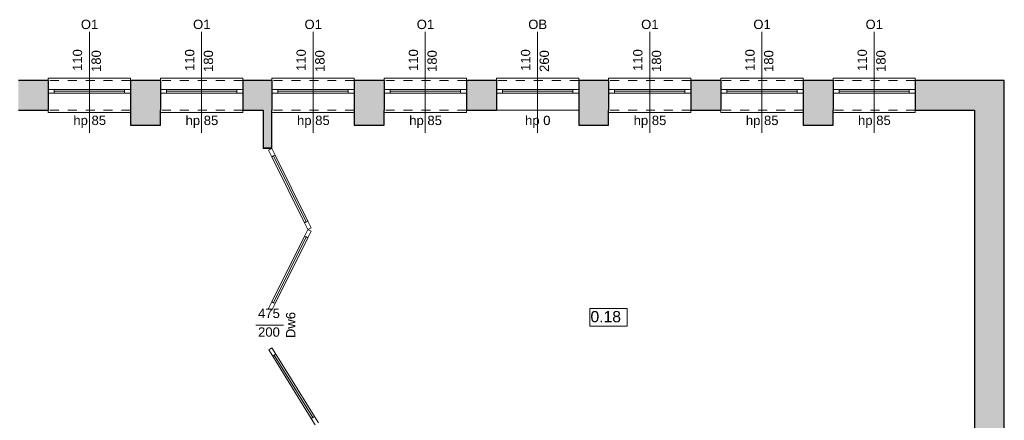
# Model space of a CAD drawing. Header units: centimetres. Extents: x -25572 to 23555, y -2435 to 15405.
# Tile 120 of 134: x 9625 to 10941, y 8302 to 8838. Entities that reach past the tile are written whole.
import ezdxf

# ---------------------------------------------------------------- set-up
doc = ezdxf.new("R2010")
doc.units = ezdxf.units.CM
doc.header["$MEASUREMENT"] = 0
doc.linetypes.add('Przerywana', pattern=[24, 12, -12])
for name, color, linetype, lineweight in [('Nowe_210-A Pomieszczenia_Nr_pióra__41', 7, 'Continuous', 15), ('Nowe_220-A Ściany_Nr_pióra__19', 255, 'Continuous', 0), ('Nowe_220-A Ściany_Nr_pióra__23', 7, 'Continuous', 15), ('Nowe_220-A Ściany_Nr_pióra__27', 7, 'Continuous', 25), ('Nowe_220-A Ściany_Nr_pióra__3', 7, 'Continuous', 13), ('Nowe_220-A Ściany_Nr_pióra__7', 7, 'Continuous', 13)]:
    doc.layers.add(name, color=color, linetype=linetype, lineweight=lineweight)
doc.layers.add('Nowe_220-A Ściany_Nr_pióra__45', color=7, linetype='Continuous', lineweight=15, true_color=0x40a5ff)
doc.styles.add('STYL_AUTOMATYCZNY_6', font='arial.ttf')

msp = doc.modelspace()

# ---------------------------------------------------------------- hatches: boundary and pattern name
at = {"layer": 'Nowe_220-A Ściany_Nr_pióra__19', "linetype": 'Continuous', "lineweight": 0}
for points in [[(9623.4, 8744.7), (9623.4, 8739.7), (9623.4, 8716.7), (9663.4, 8716.7), (9663.4, 8756.7), (9623.4, 8756.7)], [(9773.4, 8756.7), (9773.4, 8716.7), (9813.4, 8716.7), (9813.4, 8756.7)], [(9923.4, 8756.7), (9923.4, 8716.7), (9962.4, 8716.7), (9962.4, 8756.7)], [(10072.4, 8756.7), (10072.4, 8716.7), (10112.4, 8716.7), (10112.4, 8756.7)], [(10222.4, 8716.7), (10262.4, 8716.7), (10262.4, 8739.7), (10262.4, 8744.7), (10262.4, 8756.7), (10222.4, 8756.7)], [(10372.4, 8744.7), (10372.4, 8739.7), (10372.4, 8716.7), (10412.4, 8716.7), (10412.4, 8756.7), (10372.4, 8756.7)], [(10522.4, 8756.7), (10522.4, 8716.7), (10562.4, 8716.7), (10562.4, 8756.7)], [(10672.4, 8756.7), (10672.4, 8716.7), (10712.4, 8716.7), (10712.4, 8756.7)], [(10901.4, 8756.7), (10822.4, 8756.7), (10822.4, 8716.7), (10901.4, 8716.7)], [(10901.4, 8716.7), (10941.4, 8756.7), (10901.4, 8756.7)], [(10901.4, 8716.7), (10941.4, 8716.7), (10941.4, 8756.7)], [(9773.4, 8716.7), (9773.4, 8696.7), (9813.4, 8696.7), (9813.4, 8716.7)], [(9950.4, 8716.7), (9950.4, 8666.7), (9962.4, 8666.7), (9962.4, 8716.7)], [(10072.4, 8716.7), (10072.4, 8696.7), (10112.4, 8696.7), (10112.4, 8716.7)], [(10372.4, 8716.7), (10372.4, 8696.7), (10412.4, 8696.7), (10412.4, 8716.7)], [(10672.4, 8716.7), (10672.4, 8696.7), (10712.4, 8696.7), (10712.4, 8716.7)], [(10901.4, 8716.7), (10901.4, 8139.7), (10941.4, 8139.7), (10941.4, 8716.7)]]:
    msp.add_hatch(color=255, dxfattribs=at).paths.add_polyline_path(points)

# ---------------------------------------------------------------- linework, layer by layer
at = {"layer": 'Nowe_210-A Pomieszczenia_Nr_pióra__41', "color": 7, "linetype": 'Continuous', "lineweight": 15}
for p, q in [((10387.4, 8451.7), (10437.4, 8451.7)), ((10387.4, 8428.1), (10387.4, 8451.7)), ((10437.4, 8451.7), (10437.4, 8428.1)), ((10437.4, 8428.1), (10387.4, 8428.1))]:
    msp.add_line(p, q, dxfattribs=at)
at = {"layer": 'Nowe_220-A Ściany_Nr_pióra__23', "color": 7, "linetype": 'Continuous', "lineweight": 15}
for p, q in [((9663.4, 8744.7), (9671.4, 8744.7)), ((9671.4, 8744.7), (9671.4, 8739.7)), ((9765.4, 8739.7), (9765.4, 8744.7)), ((9765.4, 8744.7), (9773.4, 8744.7)), ((9813.4, 8744.7), (9821.4, 8744.7)), ((9821.4, 8744.7), (9821.4, 8739.7)), ((9915.4, 8739.7), (9915.4, 8744.7)), ((9915.4, 8744.7), (9923.4, 8744.7)), ((9962.4, 8744.7), (9970.4, 8744.7)), ((9970.4, 8744.7), (9970.4, 8739.7)), ((10064.4, 8739.7), (10064.4, 8744.7)), ((10064.4, 8744.7), (10072.4, 8744.7)), ((10112.4, 8744.7), (10120.4, 8744.7)), ((10120.4, 8744.7), (10120.4, 8739.7)), ((10214.4, 8739.7), (10214.4, 8744.7)), ((10214.4, 8744.7), (10222.4, 8744.7)), ((10262.4, 8744.7), (10270.4, 8744.7)), ((10270.4, 8744.7), (10270.4, 8739.7)), ((10364.4, 8739.7), (10364.4, 8744.7)), ((10364.4, 8744.7), (10372.4, 8744.7)), ((10412.4, 8744.7), (10420.4, 8744.7)), ((10420.4, 8744.7), (10420.4, 8739.7)), ((10514.4, 8739.7), (10514.4, 8744.7)), ((10514.4, 8744.7), (10522.4, 8744.7)), ((10562.4, 8744.7), (10570.4, 8744.7)), ((10570.4, 8744.7), (10570.4, 8739.7)), ((10664.4, 8739.7), (10664.4, 8744.7)), ((10664.4, 8744.7), (10672.4, 8744.7)), ((10712.4, 8744.7), (10720.4, 8744.7)), ((10720.4, 8744.7), (10720.4, 8739.7)), ((10814.4, 8739.7), (10814.4, 8744.7)), ((10814.4, 8744.7), (10822.4, 8744.7)), ((9671.4, 8739.7), (9663.4, 8739.7)), ((9773.4, 8739.7), (9765.4, 8739.7)), ((9821.4, 8739.7), (9813.4, 8739.7)), ((9923.4, 8739.7), (9915.4, 8739.7)), ((9970.4, 8739.7), (9962.4, 8739.7)), ((10072.4, 8739.7), (10064.4, 8739.7)), ((10120.4, 8739.7), (10112.4, 8739.7)), ((10222.4, 8739.7), (10214.4, 8739.7)), ((10270.4, 8739.7), (10262.4, 8739.7)), ((10372.4, 8739.7), (10364.4, 8739.7)), ((10420.4, 8739.7), (10412.4, 8739.7)), ((10522.4, 8739.7), (10514.4, 8739.7)), ((10570.4, 8739.7), (10562.4, 8739.7)), ((10672.4, 8739.7), (10664.4, 8739.7)), ((10720.4, 8739.7), (10712.4, 8739.7)), ((10822.4, 8739.7), (10814.4, 8739.7)), ((9962.4, 8666.7), (9950.4, 8666.7)), ((9950.4, 8666.7), (9950.4, 8665.7)), ((9950.4, 8665.7), (9962.4, 8665.7)), ((9962.4, 8665.7), (9962.4, 8666.7))]:
    msp.add_line(p, q, dxfattribs=at)
at = {"layer": 'Nowe_220-A Ściany_Nr_pióra__27', "color": 7, "linetype": 'Continuous', "lineweight": 25}
for p, q in [((9663.4, 8756.7), (9663.4, 8744.7)), ((9663.4, 8756.7), (9663.4, 8744.7)), ((9773.4, 8756.7), (9773.4, 8744.7)), ((9773.4, 8756.7), (9773.4, 8744.7)), ((9813.4, 8756.7), (9813.4, 8744.7)), ((9813.4, 8756.7), (9813.4, 8744.7)), ((9923.4, 8756.7), (9923.4, 8744.7)), ((9923.4, 8756.7), (9923.4, 8744.7)), ((9962.4, 8756.7), (9962.4, 8744.7)), ((9962.4, 8756.7), (9962.4, 8744.7)), ((10072.4, 8756.7), (10072.4, 8744.7)), ((10072.4, 8756.7), (10072.4, 8744.7)), ((10112.4, 8756.7), (10112.4, 8744.7)), ((10112.4, 8756.7), (10112.4, 8744.7)), ((10222.4, 8756.7), (10222.4, 8744.7)), ((10222.4, 8756.7), (10222.4, 8744.7)), ((10262.4, 8756.7), (10262.4, 8744.7)), ((10262.4, 8756.7), (10262.4, 8744.7)), ((10372.4, 8756.7), (10372.4, 8744.7)), ((10372.4, 8756.7), (10372.4, 8744.7)), ((10412.4, 8756.7), (10412.4, 8744.7)), ((10412.4, 8756.7), (10412.4, 8744.7)), ((10522.4, 8756.7), (10522.4, 8744.7)), ((10522.4, 8756.7), (10522.4, 8744.7)), ((10562.4, 8756.7), (10562.4, 8744.7)), ((10562.4, 8756.7), (10562.4, 8744.7)), ((10672.4, 8756.7), (10672.4, 8744.7)), ((10672.4, 8756.7), (10672.4, 8744.7)), ((10712.4, 8756.7), (10712.4, 8744.7)), ((10712.4, 8756.7), (10712.4, 8744.7)), ((10822.4, 8756.7), (10822.4, 8744.7)), ((10822.4, 8756.7), (10822.4, 8744.7)), ((9663.4, 8744.7), (9663.4, 8739.7)), ((9663.4, 8744.7), (9663.4, 8739.7)), ((9663.4, 8744.7), (9663.4, 8739.7)), ((9773.4, 8744.7), (9773.4, 8739.7)), ((9773.4, 8744.7), (9773.4, 8739.7)), ((9773.4, 8744.7), (9773.4, 8739.7)), ((9813.4, 8744.7), (9813.4, 8739.7)), ((9813.4, 8744.7), (9813.4, 8739.7)), ((9813.4, 8744.7), (9813.4, 8739.7)), ((9923.4, 8744.7), (9923.4, 8739.7)), ((9923.4, 8744.7), (9923.4, 8739.7)), ((9923.4, 8744.7), (9923.4, 8739.7)), ((9962.4, 8744.7), (9962.4, 8739.7)), ((9962.4, 8744.7), (9962.4, 8739.7)), ((9962.4, 8744.7), (9962.4, 8739.7)), ((10072.4, 8744.7), (10072.4, 8739.7)), ((10072.4, 8744.7), (10072.4, 8739.7)), ((10072.4, 8744.7), (10072.4, 8739.7)), ((10112.4, 8744.7), (10112.4, 8739.7)), ((10112.4, 8744.7), (10112.4, 8739.7)), ((10112.4, 8744.7), (10112.4, 8739.7)), ((10222.4, 8744.7), (10222.4, 8739.7)), ((10222.4, 8744.7), (10222.4, 8739.7)), ((10222.4, 8744.7), (10222.4, 8739.7)), ((10262.4, 8744.7), (10262.4, 8739.7)), ((10262.4, 8744.7), (10262.4, 8739.7)), ((10262.4, 8744.7), (10262.4, 8739.7)), ((10372.4, 8744.7), (10372.4, 8739.7)), ((10372.4, 8744.7), (10372.4, 8739.7)), ((10372.4, 8744.7), (10372.4, 8739.7)), ((10412.4, 8744.7), (10412.4, 8739.7)), ((10412.4, 8744.7), (10412.4, 8739.7)), ((10412.4, 8744.7), (10412.4, 8739.7)), ((10522.4, 8744.7), (10522.4, 8739.7)), ((10522.4, 8744.7), (10522.4, 8739.7)), ((10522.4, 8744.7), (10522.4, 8739.7)), ((10562.4, 8744.7), (10562.4, 8739.7)), ((10562.4, 8744.7), (10562.4, 8739.7)), ((10562.4, 8744.7), (10562.4, 8739.7)), ((10672.4, 8744.7), (10672.4, 8739.7)), ((10672.4, 8744.7), (10672.4, 8739.7)), ((10672.4, 8744.7), (10672.4, 8739.7)), ((10712.4, 8744.7), (10712.4, 8739.7)), ((10712.4, 8744.7), (10712.4, 8739.7)), ((10712.4, 8744.7), (10712.4, 8739.7)), ((10822.4, 8744.7), (10822.4, 8739.7)), ((10822.4, 8744.7), (10822.4, 8739.7)), ((10822.4, 8744.7), (10822.4, 8739.7)), ((9663.4, 8739.7), (9663.4, 8716.7)), ((9663.4, 8739.7), (9663.4, 8716.7)), ((9773.4, 8739.7), (9773.4, 8716.7)), ((9773.4, 8739.7), (9773.4, 8716.7)), ((9813.4, 8739.7), (9813.4, 8716.7)), ((9813.4, 8739.7), (9813.4, 8716.7)), ((9923.4, 8739.7), (9923.4, 8716.7)), ((9923.4, 8739.7), (9923.4, 8716.7)), ((9962.4, 8739.7), (9962.4, 8716.7)), ((9962.4, 8739.7), (9962.4, 8716.7)), ((10072.4, 8739.7), (10072.4, 8716.7)), ((10072.4, 8739.7), (10072.4, 8716.7)), ((10112.4, 8739.7), (10112.4, 8716.7)), ((10112.4, 8739.7), (10112.4, 8716.7)), ((10222.4, 8739.7), (10222.4, 8716.7)), ((10222.4, 8739.7), (10222.4, 8716.7)), ((10262.4, 8739.7), (10262.4, 8716.7)), ((10262.4, 8739.7), (10262.4, 8716.7)), ((10372.4, 8739.7), (10372.4, 8716.7)), ((10372.4, 8739.7), (10372.4, 8716.7)), ((10412.4, 8739.7), (10412.4, 8716.7)), ((10412.4, 8739.7), (10412.4, 8716.7)), ((10522.4, 8739.7), (10522.4, 8716.7)), ((10522.4, 8739.7), (10522.4, 8716.7)), ((10562.4, 8739.7), (10562.4, 8716.7)), ((10562.4, 8739.7), (10562.4, 8716.7)), ((10672.4, 8739.7), (10672.4, 8716.7)), ((10672.4, 8739.7), (10672.4, 8716.7)), ((10712.4, 8739.7), (10712.4, 8716.7)), ((10712.4, 8739.7), (10712.4, 8716.7)), ((10822.4, 8739.7), (10822.4, 8716.7)), ((10822.4, 8739.7), (10822.4, 8716.7)), ((9950.4, 8666.7), (9962.4, 8666.7)), ((9950.4, 8666.7), (9962.4, 8666.7)), ((9950.4, 8666.7), (9962.4, 8666.7))]:
    msp.add_line(p, q, dxfattribs=at)
for points in [[(9663.4, 8756.7), (9623.4, 8756.7)], [(9813.4, 8756.7), (9773.4, 8756.7)], [(9962.4, 8756.7), (9923.4, 8756.7)], [(10112.4, 8756.7), (10072.4, 8756.7)], [(10262.4, 8756.7), (10222.4, 8756.7)], [(10412.4, 8756.7), (10372.4, 8756.7)], [(10562.4, 8756.7), (10522.4, 8756.7)], [(10712.4, 8756.7), (10672.4, 8756.7)], [(10901.4, 8756.7), (10822.4, 8756.7)], [(10941.4, 8756.7), (10901.4, 8756.7)], [(10941.4, 8139.7), (10941.4, 8756.7)], [(9623.4, 8716.7), (9663.4, 8716.7)], [(9773.4, 8716.7), (9773.4, 8696.7)], [(9813.4, 8696.7), (9813.4, 8716.7)], [(9923.4, 8716.7), (9950.4, 8716.7)], [(9950.4, 8716.7), (9950.4, 8666.7)], [(9962.4, 8666.7), (9962.4, 8716.7)], [(10072.4, 8716.7), (10072.4, 8696.7)], [(10112.4, 8696.7), (10112.4, 8716.7)], [(10222.4, 8716.7), (10262.4, 8716.7)], [(10372.4, 8716.7), (10372.4, 8696.7)], [(10412.4, 8696.7), (10412.4, 8716.7)], [(10522.4, 8716.7), (10562.4, 8716.7)], [(10672.4, 8716.7), (10672.4, 8696.7)], [(10712.4, 8696.7), (10712.4, 8716.7)], [(10822.4, 8716.7), (10901.4, 8716.7)], [(10901.4, 8716.7), (10901.4, 8139.7)], [(9773.4, 8696.7), (9813.4, 8696.7)], [(10072.4, 8696.7), (10112.4, 8696.7)], [(10372.4, 8696.7), (10412.4, 8696.7)], [(10672.4, 8696.7), (10712.4, 8696.7)]]:
    msp.add_lwpolyline(points, dxfattribs=at)
at = {"layer": 'Nowe_220-A Ściany_Nr_pióra__3', "color": 7, "linetype": 'Continuous', "lineweight": 13}
for p, q in [((9773.4, 8759.7), (9663.4, 8759.7)), ((9663.4, 8759.7), (9663.4, 8756.7)), ((9773.4, 8756.7), (9773.4, 8759.7)), ((9923.4, 8759.7), (9813.4, 8759.7)), ((9813.4, 8759.7), (9813.4, 8756.7)), ((9923.4, 8756.7), (9923.4, 8759.7)), ((10072.4, 8759.7), (9962.4, 8759.7)), ((9962.4, 8759.7), (9962.4, 8756.7)), ((10072.4, 8756.7), (10072.4, 8759.7)), ((10222.4, 8759.7), (10112.4, 8759.7)), ((10112.4, 8759.7), (10112.4, 8756.7)), ((10222.4, 8756.7), (10222.4, 8759.7)), ((10372.4, 8759.7), (10262.4, 8759.7)), ((10262.4, 8759.7), (10262.4, 8756.7)), ((10372.4, 8756.7), (10372.4, 8759.7)), ((10522.4, 8759.7), (10412.4, 8759.7)), ((10412.4, 8759.7), (10412.4, 8756.7)), ((10522.4, 8756.7), (10522.4, 8759.7)), ((10672.4, 8759.7), (10562.4, 8759.7)), ((10562.4, 8759.7), (10562.4, 8756.7)), ((10672.4, 8756.7), (10672.4, 8759.7)), ((10822.4, 8759.7), (10712.4, 8759.7)), ((10712.4, 8759.7), (10712.4, 8756.7)), ((10822.4, 8756.7), (10822.4, 8759.7)), ((9671.4, 8744.7), (9765.4, 8744.7)), ((9765.4, 8742.2), (9671.4, 8742.2)), ((9821.4, 8744.7), (9915.4, 8744.7)), ((9915.4, 8742.2), (9821.4, 8742.2)), ((9970.4, 8744.7), (10064.4, 8744.7)), ((10064.4, 8742.2), (9970.4, 8742.2)), ((10120.4, 8744.7), (10214.4, 8744.7)), ((10214.4, 8742.2), (10120.4, 8742.2)), ((10270.4, 8744.7), (10364.4, 8744.7)), ((10364.4, 8742.2), (10270.4, 8742.2)), ((10420.4, 8744.7), (10514.4, 8744.7)), ((10514.4, 8742.2), (10420.4, 8742.2)), ((10570.4, 8744.7), (10664.4, 8744.7)), ((10664.4, 8742.2), (10570.4, 8742.2)), ((10720.4, 8744.7), (10814.4, 8744.7)), ((10814.4, 8742.2), (10720.4, 8742.2)), ((9765.4, 8739.7), (9671.4, 8739.7)), ((9915.4, 8739.7), (9821.4, 8739.7)), ((10064.4, 8739.7), (9970.4, 8739.7)), ((10214.4, 8739.7), (10120.4, 8739.7)), ((10364.4, 8739.7), (10270.4, 8739.7)), ((10514.4, 8739.7), (10420.4, 8739.7)), ((10664.4, 8739.7), (10570.4, 8739.7)), ((10814.4, 8739.7), (10720.4, 8739.7)), ((9663.4, 8713.7), (9663.4, 8716.7)), ((9773.4, 8713.7), (9663.4, 8713.7)), ((9773.4, 8716.7), (9773.4, 8713.7)), ((9813.4, 8713.7), (9813.4, 8716.7)), ((9923.4, 8713.7), (9813.4, 8713.7)), ((9923.4, 8716.7), (9923.4, 8713.7)), ((9962.4, 8713.7), (9962.4, 8716.7)), ((10072.4, 8713.7), (9962.4, 8713.7)), ((10072.4, 8716.7), (10072.4, 8713.7)), ((10112.4, 8713.7), (10112.4, 8716.7)), ((10222.4, 8713.7), (10112.4, 8713.7)), ((10222.4, 8716.7), (10222.4, 8713.7)), ((10372.4, 8716.7), (10262.4, 8716.7)), ((10412.4, 8713.7), (10412.4, 8716.7)), ((10522.4, 8713.7), (10412.4, 8713.7)), ((10522.4, 8716.7), (10522.4, 8713.7)), ((10562.4, 8713.7), (10562.4, 8716.7)), ((10672.4, 8713.7), (10562.4, 8713.7)), ((10672.4, 8716.7), (10672.4, 8713.7)), ((10712.4, 8713.7), (10712.4, 8716.7)), ((10822.4, 8713.7), (10712.4, 8713.7)), ((10822.4, 8716.7), (10822.4, 8713.7)), ((9962.4, 8665.7), (9957.9, 8663.4)), ((9957.9, 8663.4), (9962.3, 8654.5)), ((9966.8, 8656.7), (9962.4, 8665.7)), ((9962.3, 8654.5), (9966.8, 8656.7)), ((10008, 8567.5), (9964.6, 8655.6)), ((10010.3, 8568.6), (10005.8, 8566.4)), ((10005.8, 8566.4), (10010.2, 8557.4)), ((10010.2, 8557.4), (10005.8, 8548.4)), ((10010.2, 8557.4), (10014.7, 8559.6)), ((10014.7, 8555.2), (10010.2, 8557.4)), ((10014.7, 8559.6), (10010.3, 8568.6)), ((9964.6, 8459.2), (10008, 8547.3)), ((10005.8, 8548.4), (10010.3, 8546.2)), ((10010.3, 8546.2), (10014.7, 8555.2)), ((9962.3, 8460.3), (9957.9, 8451.4)), ((9957.9, 8451.4), (9962.4, 8449.2)), ((9966.8, 8458.1), (9962.3, 8460.3)), ((9962.4, 8449.2), (9966.8, 8458.1)), ((9958.1, 8396.5), (9962.4, 8399.2)), ((9962.4, 8399.2), (9967.6, 8390.6)), ((9963.4, 8388), (9958.1, 8396.5)), ((9967.6, 8390.6), (9963.4, 8388)), ((9965.5, 8389.3), (10017.1, 8305.7)), ((10015, 8304.4), (10019.2, 8307)), ((10019.2, 8307), (10024.5, 8298.5)), ((10020.2, 8295.9), (10015, 8304.4))]:
    msp.add_line(p, q, dxfattribs=at)
at = {"layer": 'Nowe_220-A Ściany_Nr_pióra__3', "color": 7, "linetype": 'Przerywana', "lineweight": 13}
for p, q in [((9773.4, 8756.7), (9663.4, 8756.7)), ((9923.4, 8756.7), (9813.4, 8756.7)), ((10072.4, 8756.7), (9962.4, 8756.7)), ((10222.4, 8756.7), (10112.4, 8756.7)), ((10372.4, 8756.7), (10262.4, 8756.7)), ((10522.4, 8756.7), (10412.4, 8756.7)), ((10672.4, 8756.7), (10562.4, 8756.7)), ((10822.4, 8756.7), (10712.4, 8756.7)), ((9773.4, 8716.7), (9663.4, 8716.7)), ((9923.4, 8716.7), (9813.4, 8716.7)), ((10072.4, 8716.7), (9962.4, 8716.7)), ((10222.4, 8716.7), (10112.4, 8716.7)), ((10522.4, 8716.7), (10412.4, 8716.7)), ((10672.4, 8716.7), (10562.4, 8716.7)), ((10822.4, 8716.7), (10712.4, 8716.7))]:
    msp.add_line(p, q, dxfattribs=at)
at = {"layer": 'Nowe_220-A Ściany_Nr_pióra__3', "color": 7, "linetype": 'Continuous', "lineweight": 13}
for points in [[(10008, 8567.5), (9964.6, 8655.6), (9962.3, 8654.5), (10005.8, 8566.4)], [(10010.3, 8568.6), (9966.8, 8656.7), (9964.6, 8655.6), (10008, 8567.5)], [(9964.6, 8459.2), (10008, 8547.3), (10005.8, 8548.4), (9962.3, 8460.3)], [(9966.8, 8458.1), (10010.3, 8546.2), (10008, 8547.3), (9964.6, 8459.2)], [(9965.5, 8389.3), (10017.1, 8305.7), (10015, 8304.4), (9963.4, 8388)], [(9967.6, 8390.6), (10019.2, 8307), (10017.1, 8305.7), (9965.5, 8389.3)]]:
    msp.add_lwpolyline(points, close=True, dxfattribs=at)
at = {"layer": 'Nowe_220-A Ściany_Nr_pióra__45', "color": 161, "linetype": 'Continuous', "lineweight": 15, "true_color": 0x40a5ff}
for p, q in [((9718.4, 8821.8), (9718.4, 8686.7)), ((9868.4, 8821.8), (9868.4, 8686.7)), ((10017.4, 8821.8), (10017.4, 8686.7)), ((10167.4, 8821.8), (10167.4, 8686.7)), ((10317.4, 8821.8), (10317.4, 8686.7)), ((10467.4, 8821.8), (10467.4, 8686.7)), ((10617.4, 8821.8), (10617.4, 8686.7)), ((10767.4, 8821.8), (10767.4, 8686.7)), ((9977.6, 8429.2), (9940.9, 8429.2))]:
    msp.add_line(p, q, dxfattribs=at)

# ---------------------------------------------------------------- texts
at = {"layer": 'Nowe_210-A Pomieszczenia_Nr_pióra__41', "color": 7, "linetype": 'Continuous', "lineweight": 15, "insert": (10412.4, 8448.2), "char_height": 15, "attachment_point": 2, "style": 'STYL_AUTOMATYCZNY_6'}
msp.add_mtext('\\A1;{\\pqc;\\pt0,25;\\fArial|b0|i0|c238|p0;\\W1.000000;0.18\\fArial|b0|i0|c238|p0;\\W1.000000;\\A1{\\H.66x;\\S^  ;}\\fArial|b0|i0|c238|p0;\\W1.000000;\\fArial|b0|i0|c238|p0;\\W1.000000;\\A1{\\H.66x;\\S^  ;}}', dxfattribs=at)
at = {"layer": 'Nowe_220-A Ściany_Nr_pióra__7', "color": 7, "linetype": 'Continuous', "lineweight": 13, "char_height": 12.5, "attachment_point": 7, "rotation": 90, "style": 'STYL_AUTOMATYCZNY_6'}
for s, insert in [('\\A1;{\\pql;\\pt0;\\fArial|b0|i0|c238|p0;\\W1.000000;110\\fArial|b0|i0|c238|p0;\\W1.000000;\\A1{\\H.66x;\\S^  ;}\\fArial|b0|i0|c238|p0;\\W1.000000;\\fArial|b0|i0|c238|p0;\\W1.000000;}', (9712.3, 8769.3)), ('\\A1;{\\pql;\\pt0;\\fArial|b0|i0|c238|p0;\\W1.000000;180\\fArial|b0|i0|c238|p0;\\W1.000000;\\A1{\\H.66x;\\S^  ;}\\fArial|b0|i0|c238|p0;\\W1.000000;\\fArial|b0|i0|c238|p0;\\W1.000000;}', (9737.3, 8768)), ('\\A1;{\\pql;\\pt0;\\fArial|b0|i0|c238|p0;\\W1.000000;110\\fArial|b0|i0|c238|p0;\\W1.000000;\\A1{\\H.66x;\\S^  ;}\\fArial|b0|i0|c238|p0;\\W1.000000;\\fArial|b0|i0|c238|p0;\\W1.000000;}', (9862.3, 8769.3)), ('\\A1;{\\pql;\\pt0;\\fArial|b0|i0|c238|p0;\\W1.000000;180\\fArial|b0|i0|c238|p0;\\W1.000000;\\A1{\\H.66x;\\S^  ;}\\fArial|b0|i0|c238|p0;\\W1.000000;\\fArial|b0|i0|c238|p0;\\W1.000000;}', (9887.3, 8768)), ('\\A1;{\\pql;\\pt0;\\fArial|b0|i0|c238|p0;\\W1.000000;110\\fArial|b0|i0|c238|p0;\\W1.000000;\\A1{\\H.66x;\\S^  ;}\\fArial|b0|i0|c238|p0;\\W1.000000;\\fArial|b0|i0|c238|p0;\\W1.000000;}', (10011.3, 8769.3)), ('\\A1;{\\pql;\\pt0;\\fArial|b0|i0|c238|p0;\\W1.000000;180\\fArial|b0|i0|c238|p0;\\W1.000000;\\A1{\\H.66x;\\S^  ;}\\fArial|b0|i0|c238|p0;\\W1.000000;\\fArial|b0|i0|c238|p0;\\W1.000000;}', (10036.3, 8768)), ('\\A1;{\\pql;\\pt0;\\fArial|b0|i0|c238|p0;\\W1.000000;110\\fArial|b0|i0|c238|p0;\\W1.000000;\\A1{\\H.66x;\\S^  ;}\\fArial|b0|i0|c238|p0;\\W1.000000;\\fArial|b0|i0|c238|p0;\\W1.000000;}', (10161.3, 8769.3)), ('\\A1;{\\pql;\\pt0;\\fArial|b0|i0|c238|p0;\\W1.000000;180\\fArial|b0|i0|c238|p0;\\W1.000000;\\A1{\\H.66x;\\S^  ;}\\fArial|b0|i0|c238|p0;\\W1.000000;\\fArial|b0|i0|c238|p0;\\W1.000000;}', (10186.3, 8768)), ('\\A1;{\\pql;\\pt0;\\fArial|b0|i0|c238|p0;\\W1.000000;110\\fArial|b0|i0|c238|p0;\\W1.000000;\\A1{\\H.66x;\\S^  ;}\\fArial|b0|i0|c238|p0;\\W1.000000;\\fArial|b0|i0|c238|p0;\\W1.000000;}', (10311.3, 8769.3)), ('\\A1;{\\pql;\\pt0;\\fArial|b0|i0|c238|p0;\\W1.000000;260\\fArial|b0|i0|c238|p0;\\W1.000000;\\A1{\\H.66x;\\S^  ;}\\fArial|b0|i0|c238|p0;\\W1.000000;\\fArial|b0|i0|c238|p0;\\W1.000000;}', (10336.3, 8768)), ('\\A1;{\\pql;\\pt0;\\fArial|b0|i0|c238|p0;\\W1.000000;110\\fArial|b0|i0|c238|p0;\\W1.000000;\\A1{\\H.66x;\\S^  ;}\\fArial|b0|i0|c238|p0;\\W1.000000;\\fArial|b0|i0|c238|p0;\\W1.000000;}', (10461.3, 8769.3)), ('\\A1;{\\pql;\\pt0;\\fArial|b0|i0|c238|p0;\\W1.000000;180\\fArial|b0|i0|c238|p0;\\W1.000000;\\A1{\\H.66x;\\S^  ;}\\fArial|b0|i0|c238|p0;\\W1.000000;\\fArial|b0|i0|c238|p0;\\W1.000000;}', (10486.3, 8768)), ('\\A1;{\\pql;\\pt0;\\fArial|b0|i0|c238|p0;\\W1.000000;110\\fArial|b0|i0|c238|p0;\\W1.000000;\\A1{\\H.66x;\\S^  ;}\\fArial|b0|i0|c238|p0;\\W1.000000;\\fArial|b0|i0|c238|p0;\\W1.000000;}', (10611.3, 8769.3)), ('\\A1;{\\pql;\\pt0;\\fArial|b0|i0|c238|p0;\\W1.000000;180\\fArial|b0|i0|c238|p0;\\W1.000000;\\A1{\\H.66x;\\S^  ;}\\fArial|b0|i0|c238|p0;\\W1.000000;\\fArial|b0|i0|c238|p0;\\W1.000000;}', (10636.3, 8768)), ('\\A1;{\\pql;\\pt0;\\fArial|b0|i0|c238|p0;\\W1.000000;110\\fArial|b0|i0|c238|p0;\\W1.000000;\\A1{\\H.66x;\\S^  ;}\\fArial|b0|i0|c238|p0;\\W1.000000;\\fArial|b0|i0|c238|p0;\\W1.000000;}', (10761.3, 8769.3)), ('\\A1;{\\pql;\\pt0;\\fArial|b0|i0|c238|p0;\\W1.000000;180\\fArial|b0|i0|c238|p0;\\W1.000000;\\A1{\\H.66x;\\S^  ;}\\fArial|b0|i0|c238|p0;\\W1.000000;\\fArial|b0|i0|c238|p0;\\W1.000000;}', (10786.3, 8768)), ('\\A1;{\\pql;\\pt0;\\fArial|b0|i0|c238|p0;\\W1.000000;Dw6\\fArial|b0|i0|c238|p0;\\W1.000000;\\fArial|b0|i0|c238|p0;\\W1.000000;\\fArial|b0|i0|c238|p0;\\W1.000000;}', (9993.8, 8412))]:
    msp.add_mtext(s, dxfattribs=dict(at, insert=insert))
at = {"layer": 'Nowe_220-A Ściany_Nr_pióra__7', "color": 7, "linetype": 'Continuous', "lineweight": 13, "char_height": 12.5, "attachment_point": 7, "style": 'STYL_AUTOMATYCZNY_6'}
for s, insert in [('\\A1;{\\pql;\\pt0;\\fArial|b0|i0|c238|p0;\\W1.000000;O1\\fArial|b0|i0|c238|p0;\\W1.000000;\\fArial|b0|i0|c238|p0;\\W1.000000;\\fArial|b0|i0|c238|p0;\\W1.000000;}', (9706.9, 8825.2)), ('\\A1;{\\pql;\\pt0;\\fArial|b0|i0|c238|p0;\\W1.000000;O1\\fArial|b0|i0|c238|p0;\\W1.000000;\\fArial|b0|i0|c238|p0;\\W1.000000;\\fArial|b0|i0|c238|p0;\\W1.000000;}', (9856.9, 8825.2)), ('\\A1;{\\pql;\\pt0;\\fArial|b0|i0|c238|p0;\\W1.000000;O1\\fArial|b0|i0|c238|p0;\\W1.000000;\\fArial|b0|i0|c238|p0;\\W1.000000;\\fArial|b0|i0|c238|p0;\\W1.000000;}', (10005.9, 8825.2)), ('\\A1;{\\pql;\\pt0;\\fArial|b0|i0|c238|p0;\\W1.000000;O1\\fArial|b0|i0|c238|p0;\\W1.000000;\\fArial|b0|i0|c238|p0;\\W1.000000;\\fArial|b0|i0|c238|p0;\\W1.000000;}', (10155.9, 8825.2)), ('\\A1;{\\pql;\\pt0;\\fArial|b0|i0|c238|p0;\\W1.000000;OB\\fArial|b0|i0|c238|p0;\\W1.000000;\\fArial|b0|i0|c238|p0;\\W1.000000;\\fArial|b0|i0|c238|p0;\\W1.000000;}', (10305, 8825.2)), ('\\A1;{\\pql;\\pt0;\\fArial|b0|i0|c238|p0;\\W1.000000;O1\\fArial|b0|i0|c238|p0;\\W1.000000;\\fArial|b0|i0|c238|p0;\\W1.000000;\\fArial|b0|i0|c238|p0;\\W1.000000;}', (10455.9, 8825.2)), ('\\A1;{\\pql;\\pt0;\\fArial|b0|i0|c238|p0;\\W1.000000;O1\\fArial|b0|i0|c238|p0;\\W1.000000;\\fArial|b0|i0|c238|p0;\\W1.000000;\\fArial|b0|i0|c238|p0;\\W1.000000;}', (10605.9, 8825.2)), ('\\A1;{\\pql;\\pt0;\\fArial|b0|i0|c238|p0;\\W1.000000;O1\\fArial|b0|i0|c238|p0;\\W1.000000;\\fArial|b0|i0|c238|p0;\\W1.000000;\\fArial|b0|i0|c238|p0;\\W1.000000;}', (10755.9, 8825.2)), ('\\A1;{\\pql;\\pt0;\\fArial|b0|i0|c238|p0;\\W1.000000;hp 85\\fArial|b0|i0|c238|p0;\\W1.000000;\\A1{\\H.66x;\\S^  ;}\\fArial|b0|i0|c238|p0;\\W1.000000;\\fArial|b0|i0|c238|p0;\\W1.000000;}', (9696.9, 8693.2)), ('\\A1;{\\pql;\\pt0;\\fArial|b0|i0|c238|p0;\\W1.000000;hp 85\\fArial|b0|i0|c238|p0;\\W1.000000;\\A1{\\H.66x;\\S^  ;}\\fArial|b0|i0|c238|p0;\\W1.000000;\\fArial|b0|i0|c238|p0;\\W1.000000;}', (9846.9, 8693.2)), ('\\A1;{\\pql;\\pt0;\\fArial|b0|i0|c238|p0;\\W1.000000;hp 85\\fArial|b0|i0|c238|p0;\\W1.000000;\\A1{\\H.66x;\\S^  ;}\\fArial|b0|i0|c238|p0;\\W1.000000;\\fArial|b0|i0|c238|p0;\\W1.000000;}', (9995.9, 8693.2)), ('\\A1;{\\pql;\\pt0;\\fArial|b0|i0|c238|p0;\\W1.000000;hp 85\\fArial|b0|i0|c238|p0;\\W1.000000;\\A1{\\H.66x;\\S^  ;}\\fArial|b0|i0|c238|p0;\\W1.000000;\\fArial|b0|i0|c238|p0;\\W1.000000;}', (10145.9, 8693.2)), ('\\A1;{\\pql;\\pt0;\\fArial|b0|i0|c238|p0;\\W1.000000;hp 0\\fArial|b0|i0|c238|p0;\\W1.000000;\\A1{\\H.66x;\\S^  ;}\\fArial|b0|i0|c238|p0;\\W1.000000;\\fArial|b0|i0|c238|p0;\\W1.000000;}', (10300.7, 8693.2)), ('\\A1;{\\pql;\\pt0;\\fArial|b0|i0|c238|p0;\\W1.000000;hp 85\\fArial|b0|i0|c238|p0;\\W1.000000;\\A1{\\H.66x;\\S^  ;}\\fArial|b0|i0|c238|p0;\\W1.000000;\\fArial|b0|i0|c238|p0;\\W1.000000;}', (10445.9, 8693.2)), ('\\A1;{\\pql;\\pt0;\\fArial|b0|i0|c238|p0;\\W1.000000;hp 85\\fArial|b0|i0|c238|p0;\\W1.000000;\\A1{\\H.66x;\\S^  ;}\\fArial|b0|i0|c238|p0;\\W1.000000;\\fArial|b0|i0|c238|p0;\\W1.000000;}', (10595.9, 8693.2)), ('\\A1;{\\pql;\\pt0;\\fArial|b0|i0|c238|p0;\\W1.000000;hp 85\\fArial|b0|i0|c238|p0;\\W1.000000;\\A1{\\H.66x;\\S^  ;}\\fArial|b0|i0|c238|p0;\\W1.000000;\\fArial|b0|i0|c238|p0;\\W1.000000;}', (10745.9, 8693.2)), ('\\A1;{\\pql;\\pt0;\\fArial|b0|i0|c238|p0;\\W1.000000;475\\fArial|b0|i0|c238|p0;\\W1.000000;\\A1{\\H.66x;\\S^  ;}\\fArial|b0|i0|c238|p0;\\W1.000000;\\fArial|b0|i0|c238|p0;\\W1.000000;}', (9943.8, 8435.2)), ('\\A1;{\\pql;\\pt0;\\fArial|b0|i0|c238|p0;\\W1.000000;200\\fArial|b0|i0|c238|p0;\\W1.000000;\\A1{\\H.66x;\\S^  ;}\\fArial|b0|i0|c238|p0;\\W1.000000;\\fArial|b0|i0|c238|p0;\\W1.000000;}', (9943.8, 8410.2))]:
    msp.add_mtext(s, dxfattribs=dict(at, insert=insert))

doc.saveas('drawing.dxf')
